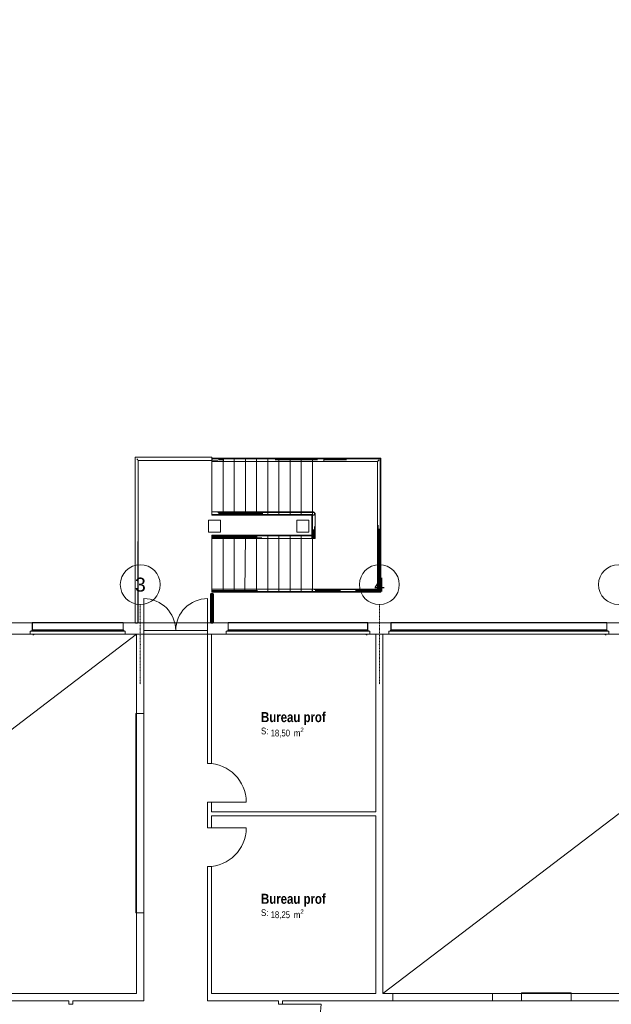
# Model space of a CAD drawing. Header units: millimetres. Extents: x -4899 to 185390, y -49258 to 65493.
# Tile 15 of 40: x 9165 to 24010, y -9571 to 15140. Entities that reach past the tile are written whole.
import ezdxf

# ---------------------------------------------------------------- set-up
doc = ezdxf.new("R2010")
doc.units = ezdxf.units.MM
doc.header["$MEASUREMENT"] = 0
doc.linetypes.add('Points tirets', pattern=[6.702778, 3.527778, -1.763889, 0, -1.411111])
doc.linetypes.add('Wipeout_Contour', pattern=[1000, 0, -1000])
for name, color, linetype in [('1._R+1_1_0', 7, 'Continuous'), ('1._R+1_1_02-01 File _ Axe.Construction', 7, 'Continuous'), ('1._R+1_1_08-01 2D Dessin général.2D', 7, 'Continuous'), ('1._R+1_1_A-AREA-____-OTLN.Modèle IFC', 7, 'Continuous'), ('1._R+1_1_A-DOOR-____-OTLN.Modèle IFC', 7, 'Continuous'), ('1._R+1_1_A-FLOR-HRAL-OTLN.Modèle IFC', 7, 'Continuous'), ('1._R+1_1_A-GLAZ-____-OTLN.Modèle IFC', 7, 'Continuous'), ('1._R+1_1_A-WALL-____-OTLN.Modèle IFC', 7, 'Continuous'), ('1._R+1_1_Fenêtres ARCHICAD', 7, 'Continuous'), ('1._R+1_1_Portes ARCHICAD', 7, 'Continuous'), ('1._R+1_1_S-COLS-____-OTLN.Modèle IFC', 7, 'Continuous'), ('1._R+1_1_S-STRS-____-OTLN.Modèle IFC', 7, 'Continuous')]:
    doc.layers.add(name, color=color, linetype=linetype)
doc.styles.add('STYLE_GENERE_1', font='txt')
doc.styles.add('STYLE_GENERE_3', font='txt')
doc.styles.add('STYLE_GENERE_4', font='txt')

msp = doc.modelspace()

# ---------------------------------------------------------------- wipeouts: each hides what was drawn before it
at = {"color": 254, "linetype": 'Wipeout_Contour', "lineweight": 0, "ltscale": 496538.322106}
msp.add_wipeout([(101003, 15140), (-4899, 15140), (-4899, -49258), (100952, -49258), (100953, -39236), (101003, -39236)], dxfattribs=at).dxf.layer = '1._R+1_1_0'

# ---------------------------------------------------------------- next in the draw order: linework, layer by layer
at = {"layer": '1._R+1_1_02-01 File _ Axe.Construction', "color": 7, "linetype": 'Continuous', "lineweight": 9}
for centre in [(12190, 962), (18190, 962), (24190, 962)]:
    msp.add_circle(centre, 500, dxfattribs=at)
at = {"layer": '1._R+1_1_A-FLOR-HRAL-OTLN.Modèle IFC', "color": 7, "linetype": 'Continuous', "lineweight": 18}
for p, q in [((12059, 4161), (13024, 4161)), ((12059, 4161), (12064, 4156)), ((12059, 2892), (12059, 4161)), ((12064, 4156), (12066, 4154)), ((12066, 4154), (12073, 4147)), ((12104, 4116), (12118, 4102)), ((12118, 4102), (12132, 4088)), ((12132, 4088), (12136, 4084)), ((12136, 4084), (12139, 4081)), ((13005, 4081), (12139, 4081)), ((12139, 4081), (12139, 2864)), ((13026, 4081), (13005, 4081)), ((13024, 4161), (13045, 4161)), ((13990, 4081), (13026, 4081)), ((13045, 4161), (13990, 4161)), ((13986, 4120), (13990, 4120)), ((13986, 4120), (13986, 4070)), ((13986, 4120), (13990, 4120)), ((13986, 4120), (13986, 4070)), ((13990, 4070), (13986, 4070)), ((13990, 4070), (13986, 4070)), ((13990, 4161), (13990, 4156)), ((13990, 4156), (13990, 4154)), ((13990, 4154), (13990, 4147)), ((13990, 4147), (13990, 4132)), ((13990, 4145), (13994, 4145)), ((13990, 4131), (13990, 4135)), ((13990, 4135), (14113, 4135)), ((13990, 4131), (13990, 4135)), ((13990, 4135), (14113, 4135)), ((13990, 4132), (13990, 4116)), ((13990, 4126), (13990, 4131)), ((13990, 4126), (13990, 4131)), ((13990, 4119), (13990, 4126)), ((13990, 4119), (13990, 4126)), ((13990, 4111), (13990, 4119)), ((13990, 4111), (13990, 4119)), ((13990, 4116), (13990, 4102)), ((13990, 4103), (13990, 4111)), ((13990, 4103), (13990, 4111)), ((13990, 4095), (13990, 4103)), ((13990, 4095), (13990, 4103)), ((13990, 4102), (13990, 4088)), ((13990, 4083), (13990, 4095)), ((13990, 4083), (13990, 4095)), ((13994, 4095), (13990, 4095)), ((13990, 4088), (13990, 4084)), ((13990, 4084), (13990, 4081)), ((13990, 4070), (13990, 4083)), ((13990, 4070), (13990, 4083)), ((13990, 4067), (13990, 4070)), ((14133, 4067), (13990, 4070)), ((13990, 4067), (13990, 4070)), ((14133, 4067), (13990, 4070)), ((13990, 4063), (13990, 4067)), ((13990, 4063), (13990, 4067)), ((13990, 4059), (13990, 4063)), ((13990, 4059), (13990, 4063)), ((13990, 4055), (13990, 4059)), ((13990, 4055), (13990, 4059)), ((13990, 4055), (14120, 4056)), ((13990, 4055), (14120, 4056)), ((14117, 4055), (13990, 4055)), ((14117, 4055), (13990, 4055)), ((13994, 4145), (13994, 4095)), ((14113, 4135), (14145, 4135)), ((14113, 4135), (14145, 4135)), ((14145, 4055), (14117, 4055)), ((14145, 4055), (14117, 4055)), ((14277, 4120), (14133, 4123)), ((14277, 4120), (14133, 4123)), ((14145, 4135), (14270, 4135)), ((14145, 4135), (14270, 4135)), ((14270, 4055), (14145, 4055)), ((14270, 4055), (14145, 4055)), ((14152, 4095), (14279, 4095)), ((14152, 4095), (14279, 4095)), ((15215, 4135), (14270, 4135)), ((15216, 4135), (14270, 4135)), ((15213, 4055), (14270, 4055)), ((15214, 4055), (14270, 4055)), ((14277, 4080), (14276, 4072)), ((14277, 4080), (14276, 4072)), ((14276, 4072), (14276, 4064)), ((14276, 4072), (14276, 4064)), ((15401, 4124), (14277, 4120)), ((15401, 4124), (14277, 4120)), ((14277, 4120), (14278, 4108)), ((14277, 4120), (14278, 4108)), ((14278, 4087), (14277, 4080)), ((14278, 4087), (14277, 4080)), ((14278, 4108), (14278, 4103)), ((14278, 4108), (14278, 4103)), ((14278, 4103), (14278, 4101)), ((14278, 4103), (14278, 4101)), ((14278, 4101), (14279, 4095)), ((14278, 4101), (14279, 4095)), ((14279, 4095), (14278, 4087)), ((14279, 4095), (14278, 4087)), ((15565, 4055), (15213, 4055)), ((15564, 4055), (15214, 4055)), ((15563, 4135), (15215, 4135)), ((15562, 4135), (15216, 4135)), ((15401, 4124), (16523, 4120)), ((15401, 4124), (16523, 4120)), ((15562, 4135), (16510, 4135)), ((15563, 4135), (16510, 4135)), ((16510, 4055), (15564, 4055)), ((16510, 4055), (15565, 4055)), ((15573, 4095), (15575, 4095)), ((15574, 4095), (15576, 4095)), ((15575, 4095), (16526, 4095)), ((15576, 4095), (16526, 4095)), ((15894, 4098), (15894, 4098)), ((15894, 4098), (15894, 4098)), ((15906, 4098), (15906, 4098)), ((15906, 4098), (15906, 4098)), ((16510, 4135), (16626, 4135)), ((16510, 4135), (16626, 4135)), ((16650, 4055), (16510, 4055)), ((16650, 4055), (16510, 4055)), ((16523, 4120), (16659, 4124)), ((16523, 4120), (16659, 4124)), ((16526, 4095), (16641, 4095)), ((16526, 4095), (16641, 4095)), ((16626, 4135), (16676, 4135)), ((16626, 4135), (16676, 4135)), ((16677, 4055), (16650, 4055)), ((16677, 4055), (16650, 4055)), ((16659, 4124), (16797, 4120)), ((16659, 4124), (16797, 4120)), ((16676, 4135), (16790, 4135)), ((16676, 4135), (16790, 4135)), ((16790, 4055), (16677, 4055)), ((16790, 4055), (16677, 4055)), ((16790, 4135), (17661, 4135)), ((16790, 4135), (17661, 4135)), ((17345, 4055), (16790, 4055)), ((17345, 4055), (16790, 4055)), ((16797, 4080), (16796, 4072)), ((16797, 4080), (16796, 4072)), ((16796, 4072), (16796, 4064)), ((16796, 4072), (16796, 4064)), ((16797, 4120), (17505, 4124)), ((16797, 4120), (17505, 4124)), ((16797, 4120), (16798, 4108)), ((16797, 4120), (16798, 4108)), ((16798, 4087), (16797, 4080)), ((16798, 4087), (16797, 4080)), ((16798, 4108), (16798, 4101)), ((16798, 4108), (16798, 4101)), ((16798, 4101), (16798, 4101)), ((16798, 4101), (16799, 4095)), ((16798, 4101), (16798, 4101)), ((16798, 4101), (16799, 4095)), ((16799, 4095), (16798, 4087)), ((16799, 4095), (16798, 4087)), ((16799, 4095), (17363, 4095)), ((16799, 4095), (17364, 4095)), ((17597, 4055), (17345, 4055)), ((17597, 4055), (17345, 4055)), ((17505, 4124), (18210, 4120)), ((17505, 4124), (18210, 4120)), ((18145, 4055), (17597, 4055)), ((18145, 4055), (17597, 4055)), ((17661, 4135), (17667, 4135)), ((17661, 4135), (17667, 4135)), ((17667, 4135), (18225, 4135)), ((17667, 4135), (18225, 4135)), ((18147, 4057), (18145, 4055)), ((18147, 4057), (18145, 4055)), ((18145, 2560), (18145, 4055)), ((18145, 2368), (18145, 4055)), ((18148, 4058), (18147, 4057)), ((18148, 4058), (18147, 4057)), ((18150, 4060), (18148, 4058)), ((18150, 4060), (18148, 4058)), ((18154, 4064), (18150, 4060)), ((18154, 4064), (18150, 4060)), ((18162, 4072), (18154, 4064)), ((18162, 4072), (18154, 4064)), ((18170, 4080), (18162, 4072)), ((18170, 4080), (18162, 4072)), ((18177, 4087), (18170, 4080)), ((18177, 4087), (18170, 4080)), ((18185, 4095), (18177, 4087)), ((18178, 4088), (18177, 4087)), ((18185, 4095), (18178, 4088)), ((18214, 4124), (18210, 4120)), ((18214, 4124), (18210, 4120)), ((18210, 4120), (18214, 2452)), ((18214, 2453), (18210, 4120)), ((18218, 4128), (18214, 4124)), ((18218, 4128), (18214, 4124)), ((18222, 4131), (18218, 4128)), ((18222, 4131), (18218, 4128)), ((18225, 4135), (18222, 4131)), ((18225, 4135), (18222, 4132)), ((18222, 4132), (18222, 4131)), ((18225, 4135), (18225, 2480)), ((18225, 4135), (18225, 2633)), ((18225, 4135), (18225, 2427)), ((12059, 1296), (12059, 2892)), ((12139, 2864), (12139, 2634)), ((13986, 2770), (13990, 2770)), ((13986, 2770), (13986, 2720)), ((13986, 2770), (13990, 2770)), ((13986, 2770), (13986, 2720)), ((13990, 2720), (13986, 2720)), ((13990, 2720), (13986, 2720)), ((13990, 2780), (13990, 2785)), ((13990, 2785), (14113, 2785)), ((13990, 2780), (13990, 2785)), ((13990, 2785), (14113, 2785)), ((13990, 2776), (13990, 2780)), ((13990, 2776), (13990, 2780)), ((13990, 2768), (13990, 2776)), ((13990, 2768), (13990, 2776)), ((13990, 2760), (13990, 2768)), ((13990, 2760), (13990, 2768)), ((13990, 2753), (13990, 2760)), ((13990, 2753), (13990, 2760)), ((13990, 2745), (13990, 2753)), ((13990, 2745), (13990, 2753)), ((13990, 2732), (13990, 2745)), ((13990, 2732), (13990, 2745)), ((13990, 2720), (13990, 2732)), ((13990, 2720), (13990, 2732)), ((13990, 2716), (13990, 2720)), ((14133, 2717), (13990, 2720)), ((13990, 2716), (13990, 2720)), ((14133, 2717), (13990, 2720)), ((14113, 2785), (14145, 2785)), ((14113, 2785), (14145, 2785)), ((14277, 2770), (14133, 2773)), ((14277, 2770), (14133, 2773)), ((14145, 2785), (14270, 2785)), ((14145, 2785), (14270, 2785)), ((14152, 2745), (14279, 2745)), ((14152, 2745), (14279, 2745)), ((14270, 2785), (15239, 2785)), ((14270, 2785), (15240, 2785)), ((14277, 2729), (14276, 2721)), ((14277, 2729), (14276, 2721)), ((14276, 2721), (14276, 2714)), ((14276, 2721), (14276, 2714)), ((15416, 2773), (14277, 2770)), ((15416, 2773), (14277, 2770)), ((14277, 2770), (14278, 2757)), ((14277, 2770), (14278, 2757)), ((14278, 2737), (14277, 2729)), ((14278, 2737), (14277, 2729)), ((14278, 2757), (14278, 2753)), ((14278, 2757), (14278, 2753)), ((14278, 2753), (14278, 2751)), ((14278, 2753), (14278, 2751)), ((14278, 2751), (14279, 2745)), ((14278, 2751), (14279, 2745)), ((14279, 2745), (14278, 2737)), ((14279, 2745), (14278, 2737)), ((14279, 2745), (15263, 2745)), ((14279, 2745), (15264, 2745)), ((15239, 2785), (15572, 2785)), ((15240, 2785), (15571, 2785)), ((15416, 2773), (16558, 2770)), ((15416, 2773), (16558, 2770)), ((15571, 2785), (16535, 2785)), ((15572, 2785), (16535, 2785)), ((16535, 2785), (16541, 2781)), ((16535, 2785), (16541, 2781)), ((16541, 2781), (16547, 2777)), ((16541, 2781), (16547, 2777)), ((16547, 2777), (16552, 2773)), ((16547, 2777), (16552, 2773)), ((16552, 2773), (16558, 2770)), ((16552, 2773), (16558, 2770)), ((16556, 2721), (16554, 2714)), ((16556, 2721), (16554, 2714)), ((16557, 2723), (16556, 2721)), ((16557, 2723), (16556, 2721)), ((16560, 2721), (16556, 2720)), ((16560, 2721), (16556, 2720)), ((16559, 2729), (16557, 2723)), ((16559, 2729), (16557, 2723)), ((16557, 2723), (16558, 2723)), ((16557, 2723), (16558, 2723)), ((16558, 2770), (16559, 2769)), ((16558, 2770), (16559, 2769)), ((16558, 2723), (16566, 2726)), ((16558, 2723), (16566, 2726)), ((16559, 2769), (16561, 2761)), ((16560, 2768), (16559, 2769)), ((16560, 2768), (16559, 2769)), ((16559, 2769), (16561, 2761)), ((16560, 2768), (16559, 2769)), ((16560, 2768), (16559, 2769)), ((16562, 2737), (16559, 2729)), ((16562, 2737), (16559, 2729)), ((16564, 2762), (16560, 2768)), ((16563, 2766), (16560, 2768)), ((16564, 2762), (16560, 2768)), ((16563, 2766), (16560, 2768)), ((16566, 2726), (16560, 2721)), ((16566, 2726), (16560, 2721)), ((16561, 2761), (16563, 2753)), ((16561, 2761), (16563, 2753)), ((16565, 2745), (16562, 2737)), ((16565, 2745), (16562, 2737)), ((16563, 2766), (16566, 2763)), ((16563, 2766), (16566, 2763)), ((16563, 2753), (16565, 2745)), ((16563, 2753), (16565, 2745)), ((16567, 2757), (16564, 2762)), ((16567, 2757), (16564, 2762)), ((16566, 2763), (16569, 2761)), ((16566, 2763), (16569, 2761)), ((16566, 2726), (16570, 2735)), ((16566, 2726), (16570, 2735)), ((16569, 2729), (16566, 2726)), ((16569, 2729), (16566, 2726)), ((16567, 2757), (16569, 2761)), ((16567, 2757), (16569, 2761)), ((16571, 2751), (16567, 2757)), ((16570, 2754), (16567, 2757)), ((16571, 2751), (16567, 2757)), ((16570, 2754), (16567, 2757)), ((16569, 2761), (16570, 2754)), ((16569, 2761), (16570, 2754)), ((16572, 2734), (16569, 2729)), ((16572, 2734), (16569, 2729)), ((16570, 2754), (16575, 2745)), ((16570, 2754), (16575, 2745)), ((16570, 2735), (16572, 2739)), ((16570, 2735), (16572, 2739)), ((16575, 2745), (16571, 2751)), ((16575, 2745), (16571, 2751)), ((16572, 2739), (16575, 2745)), ((16572, 2739), (16575, 2745)), ((16574, 2739), (16572, 2734)), ((16574, 2739), (16572, 2734)), ((16575, 2745), (16574, 2739)), ((16575, 2745), (16574, 2739)), ((16575, 2745), (16575, 2493)), ((16575, 2745), (16575, 2493)), ((12139, 2634), (12139, 0)), ((13990, 2712), (13990, 2716)), ((13990, 2712), (13990, 2716)), ((13990, 2709), (13990, 2712)), ((13990, 2709), (13990, 2712)), ((13990, 2705), (13990, 2709)), ((13990, 2705), (13990, 2709)), ((14117, 2705), (13990, 2705)), ((13990, 2705), (14120, 2705)), ((14117, 2705), (13990, 2705)), ((13990, 2705), (14120, 2705)), ((14145, 2705), (14117, 2705)), ((14145, 2705), (14117, 2705)), ((14270, 2705), (14145, 2705)), ((14270, 2705), (14145, 2705)), ((15233, 2705), (14270, 2705)), ((15234, 2705), (14270, 2705)), ((15578, 2705), (15233, 2705)), ((15577, 2705), (15234, 2705)), ((16535, 2705), (15577, 2705)), ((16535, 2705), (15578, 2705)), ((16495, 2493), (16495, 2705)), ((16495, 2705), (16495, 2458)), ((16495, 2493), (16495, 2705)), ((16495, 2705), (16495, 2458)), ((16495, 2382), (16495, 2493)), ((16495, 2382), (16495, 2493)), ((16510, 2705), (16507, 2421)), ((16510, 2705), (16507, 2421)), ((16541, 2708), (16535, 2705)), ((16541, 2708), (16535, 2705)), ((16544, 2709), (16541, 2708)), ((16544, 2709), (16541, 2708)), ((16554, 2714), (16544, 2709)), ((16554, 2714), (16544, 2709)), ((16575, 2493), (16575, 2364)), ((16575, 2493), (16575, 2364)), ((18145, 2368), (18145, 2560)), ((18225, 2480), (18225, 2406)), ((16495, 2121), (16495, 2382)), ((16495, 2121), (16495, 2382)), ((16535, 2343), (16535, 2121)), ((16535, 2343), (16535, 2121)), ((16563, 2424), (16560, 2121)), ((16563, 2424), (16560, 2121)), ((16575, 2364), (16575, 2121)), ((16575, 2364), (16575, 2121)), ((18145, 852), (18145, 2368)), ((18145, 2347), (18145, 2368)), ((18145, 852), (18145, 2347)), ((18145, 852), (18146, 2336)), ((18160, 836), (18157, 2454)), ((18185, 2366), (18185, 812)), ((18210, 787), (18214, 2453)), ((18225, 2427), (18225, 2406)), ((18225, 2406), (18225, 772)), ((18225, 2406), (18225, 772)), ((12129, 2045), (12126, 0)), ((12133, 0), (12135, 2195)), ((13986, 2186), (13990, 2186)), ((13986, 2136), (13986, 2186)), ((13986, 2186), (13990, 2186)), ((13986, 2136), (13986, 2186)), ((13990, 2136), (13986, 2136)), ((13990, 2136), (13986, 2136)), ((13990, 2199), (13990, 2202)), ((13990, 2202), (15125, 2202)), ((13990, 2199), (13990, 2202)), ((13990, 2202), (15126, 2202)), ((13990, 2198), (13990, 2199)), ((13990, 2198), (13990, 2199)), ((13990, 2193), (13990, 2198)), ((13990, 2193), (13990, 2198)), ((13990, 2185), (13990, 2193)), ((13990, 2185), (13990, 2193)), ((13990, 2178), (13990, 2185)), ((13990, 2178), (13990, 2185)), ((13990, 2170), (13990, 2178)), ((13990, 2170), (13990, 2178)), ((13990, 2162), (13990, 2170)), ((13990, 2162), (13990, 2170)), ((13990, 2154), (13990, 2162)), ((15125, 2162), (13990, 2162)), ((13990, 2154), (13990, 2162)), ((15126, 2162), (13990, 2162)), ((13990, 2149), (13990, 2154)), ((13990, 2149), (13990, 2154)), ((13990, 2137), (13990, 2149)), ((13990, 2137), (13990, 2149)), ((13990, 2133), (13990, 2137)), ((13990, 2137), (15240, 2134)), ((13990, 2133), (13990, 2137)), ((13990, 2137), (15240, 2134)), ((13990, 2129), (13990, 2133)), ((13990, 2129), (13990, 2133)), ((13990, 2126), (13990, 2129)), ((13990, 2126), (13990, 2129)), ((13990, 2122), (13990, 2126)), ((13990, 2122), (13990, 2126)), ((15125, 2122), (13990, 2122)), ((15126, 2122), (13990, 2122)), ((15125, 2202), (15359, 2202)), ((15359, 2122), (15125, 2122)), ((15126, 2202), (15358, 2202)), ((15358, 2122), (15126, 2122)), ((16494, 2187), (15243, 2190)), ((16494, 2187), (15243, 2190)), ((16494, 2202), (15346, 2201)), ((16494, 2202), (15346, 2201)), ((15358, 2202), (16494, 2202)), ((16494, 2122), (15358, 2122)), ((15359, 2202), (16494, 2202)), ((16494, 2122), (15359, 2122)), ((16494, 2202), (16494, 2198)), ((16494, 2202), (16494, 2198)), ((16494, 2198), (16494, 2194)), ((16494, 2198), (16494, 2194)), ((16494, 2194), (16494, 2191)), ((16494, 2194), (16494, 2191)), ((16494, 2191), (16494, 2187)), ((16494, 2191), (16494, 2187)), ((16494, 2187), (16494, 2174)), ((16494, 2187), (16494, 2174)), ((16494, 2174), (16494, 2162)), ((16494, 2174), (16494, 2162)), ((16495, 2171), (16494, 2171)), ((16495, 2171), (16494, 2171)), ((16494, 2162), (16494, 2154)), ((16494, 2162), (16494, 2154)), ((16494, 2154), (16494, 2146)), ((16494, 2154), (16494, 2146)), ((16494, 2151), (16495, 2151)), ((16494, 2151), (16495, 2151)), ((16494, 2146), (16494, 2138)), ((16494, 2146), (16494, 2138)), ((16494, 2138), (16494, 2131)), ((16494, 2138), (16494, 2131)), ((16494, 2131), (16494, 2126)), ((16494, 2131), (16494, 2126)), ((16494, 2126), (16494, 2122)), ((16494, 2126), (16494, 2122)), ((16498, 2121), (16495, 2121)), ((16498, 2121), (16495, 2121)), ((16499, 2121), (16498, 2121)), ((16499, 2121), (16498, 2121)), ((16504, 2121), (16499, 2121)), ((16504, 2121), (16499, 2121)), ((16511, 2121), (16504, 2121)), ((16511, 2121), (16504, 2121)), ((16519, 2121), (16511, 2121)), ((16519, 2121), (16511, 2121)), ((16527, 2121), (16519, 2121)), ((16527, 2121), (16519, 2121)), ((16535, 2121), (16527, 2121)), ((16535, 2121), (16527, 2121)), ((16543, 2121), (16535, 2121)), ((16543, 2121), (16535, 2121)), ((16547, 2121), (16543, 2121)), ((16547, 2121), (16543, 2121)), ((16560, 2121), (16547, 2121)), ((16560, 2121), (16547, 2121)), ((16564, 2121), (16560, 2121)), ((16564, 2121), (16560, 2121)), ((16567, 2121), (16564, 2121)), ((16567, 2121), (16564, 2121)), ((16571, 2121), (16567, 2121)), ((16571, 2121), (16567, 2121)), ((16575, 2121), (16571, 2121)), ((16575, 2121), (16571, 2121)), ((12059, 0), (12059, 1296)), ((13975, 810), (13986, 810)), ((13975, 810), (13975, 805)), ((13975, 805), (13986, 805)), ((13985, 810), (13986, 810)), ((13985, 810), (13985, 805)), ((13985, 805), (13986, 805)), ((13986, 837), (13990, 837)), ((13986, 787), (13986, 837)), ((13986, 837), (13990, 837)), ((13986, 787), (13986, 837)), ((13990, 787), (13986, 787)), ((13990, 787), (13986, 787)), ((13990, 849), (13990, 852)), ((13990, 852), (15136, 852)), ((13990, 849), (13990, 852)), ((13990, 852), (15138, 852)), ((13990, 847), (13990, 849)), ((13990, 847), (13990, 849)), ((13990, 843), (13990, 847)), ((13990, 843), (13990, 847)), ((13990, 835), (13990, 843)), ((13990, 835), (13990, 843)), ((13990, 827), (13990, 835)), ((13990, 827), (13990, 835)), ((13990, 819), (13990, 827)), ((13990, 819), (13990, 827)), ((13990, 812), (13990, 819)), ((13990, 812), (13990, 819)), ((13990, 804), (13990, 812)), ((15128, 812), (13990, 812)), ((13990, 804), (13990, 812)), ((15129, 812), (13990, 812)), ((13990, 799), (13990, 804)), ((13990, 799), (13990, 804)), ((13990, 787), (13990, 799)), ((13990, 787), (13990, 799)), ((13990, 783), (13990, 787)), ((15246, 783), (13990, 787)), ((13990, 783), (13990, 787)), ((15246, 783), (13990, 787)), ((13990, 779), (13990, 783)), ((13990, 779), (13990, 783)), ((13990, 775), (13990, 779)), ((13990, 775), (13990, 779)), ((13990, 772), (13990, 775)), ((13990, 772), (13990, 775)), ((15134, 772), (13990, 772)), ((15135, 772), (13990, 772)), ((15364, 772), (15134, 772)), ((15362, 772), (15135, 772)), ((15136, 852), (15361, 852)), ((15138, 852), (15360, 852)), ((16503, 787), (15246, 783)), ((16503, 787), (15246, 783)), ((15360, 852), (16510, 852)), ((15361, 852), (16510, 852)), ((16510, 772), (15362, 772)), ((16510, 772), (15364, 772)), ((16501, 812), (16502, 819)), ((16501, 812), (16502, 819)), ((16502, 807), (16501, 812)), ((16502, 804), (16501, 812)), ((16502, 819), (16503, 827)), ((16502, 819), (16503, 827)), ((16502, 819), (16502, 819)), ((16502, 819), (16502, 819)), ((16502, 804), (16502, 807)), ((16502, 799), (16502, 804)), ((16502, 802), (16502, 804)), ((16502, 799), (16502, 802)), ((16503, 787), (16502, 799)), ((16503, 795), (16502, 799)), ((16503, 827), (16504, 835)), ((16503, 827), (16504, 835)), ((16503, 787), (16503, 795)), ((16503, 787), (16557, 783)), ((16503, 787), (16567, 783)), ((16504, 835), (16505, 843)), ((16504, 835), (16505, 843)), ((16510, 852), (16547, 852)), ((16510, 852), (16545, 852)), ((16547, 772), (16510, 772)), ((16589, 772), (16510, 772)), ((16545, 852), (16592, 852)), ((16547, 852), (16571, 852)), ((16574, 772), (16547, 772)), ((16557, 840), (16610, 836)), ((16567, 783), (16630, 787)), ((16610, 852), (16571, 852)), ((16610, 772), (16574, 772)), ((16586, 812), (16583, 812)), ((16630, 812), (16586, 812)), ((16592, 772), (16589, 772)), ((16592, 852), (16630, 852)), ((16630, 772), (16592, 772)), ((16610, 852), (17194, 852)), ((16610, 852), (17212, 851)), ((17385, 840), (16610, 836)), ((17626, 772), (16610, 772)), ((17218, 852), (16630, 852)), ((17218, 812), (16630, 812)), ((16630, 787), (17420, 783)), ((16630, 772), (17225, 772)), ((17194, 852), (17554, 852)), ((17218, 852), (17388, 852)), ((17637, 772), (17225, 772)), ((18160, 836), (17385, 840)), ((17388, 852), (18145, 852)), ((17420, 783), (18210, 787)), ((17554, 852), (18145, 852)), ((18185, 812), (17594, 812)), ((18225, 772), (17614, 772)), ((17634, 772), (17626, 772)), ((18225, 772), (17634, 772)), ((18225, 772), (17637, 772)), ((18145, 852), (18149, 848)), ((18147, 850), (18145, 852)), ((18148, 849), (18147, 850)), ((18150, 847), (18148, 849)), ((18149, 848), (18153, 844)), ((18154, 843), (18150, 847)), ((18153, 844), (18157, 840)), ((18162, 835), (18154, 843)), ((18157, 840), (18160, 836)), ((18165, 832), (18162, 835)), ((18170, 827), (18165, 832)), ((18175, 822), (18170, 827)), ((18178, 819), (18175, 822)), ((18185, 812), (18178, 819)), ((18185, 812), (18193, 804)), ((18193, 804), (18201, 796)), ((18201, 796), (18209, 788)), ((18209, 788), (18217, 780)), ((18214, 783), (18210, 787)), ((18216, 781), (18214, 783)), ((18218, 779), (18216, 781)), ((18217, 780), (18219, 778)), ((18220, 776), (18218, 779)), ((18219, 778), (18221, 776)), ((18222, 775), (18220, 776)), ((18221, 776), (18222, 775)), ((18222, 775), (18223, 774)), ((18225, 772), (18222, 775)), ((18223, 774), (18225, 772)), ((13951, 732), (13954, 732)), ((13951, 0), (13951, 732)), ((13954, 732), (13964, 732)), ((13954, 0), (13954, 732)), ((13964, 732), (13978, 732)), ((13964, 0), (13964, 732)), ((14015, 736), (13965, 736)), ((13965, 736), (13965, 732)), ((13978, 732), (13995, 732)), ((13978, 0), (13978, 732)), ((13995, 732), (14011, 732)), ((13995, 0), (13995, 732)), ((14011, 732), (14023, 732)), ((14011, 0), (14011, 732)), ((14015, 732), (14015, 736)), ((14023, 732), (14030, 732)), ((14023, 0), (14023, 732)), ((14030, 732), (14031, 732)), ((14030, 0), (14030, 732)), ((14031, 0), (14031, 732)), ((12063, 0), (12059, 0)), ((12067, 0), (12063, 0)), ((12081, 0), (12067, 0)), ((12075, -4), (12075, 0)), ((12095, 0), (12081, 0)), ((12111, 0), (12095, 0)), ((12126, 0), (12111, 0)), ((12125, 0), (12125, -4)), ((12133, 0), (12126, 0)), ((12139, 0), (12133, 0)), ((13951, 0), (13954, 0)), ((13954, 0), (13964, 0)), ((13964, 0), (13978, 0)), ((13965, 0), (13965, -4)), ((13978, 0), (13995, 0)), ((13995, 0), (14011, 0)), ((14011, 0), (14023, 0)), ((14015, -4), (14015, 0)), ((14023, 0), (14030, 0)), ((14030, 0), (14031, 0)), ((12075, -4), (12125, -4)), ((13965, -4), (14015, -4))]:
    msp.add_line(p, q, dxfattribs=at)
at = {"layer": '1._R+1_1_A-GLAZ-____-OTLN.Modèle IFC', "color": 7, "linetype": 'Continuous', "lineweight": 18}
for p, q in [((9480, 14), (9480, 15)), ((9485, 15), (9480, 15)), ((9480, 11), (9480, 14)), ((9485, 14), (9480, 14)), ((9480, -170), (9480, 11)), ((9485, 15), (9485, 14)), ((11760, 15), (9485, 15)), ((9485, 14), (9485, 11)), ((9485, 11), (9485, -170)), ((11760, 14), (11760, 15)), ((11765, 15), (11760, 15)), ((11760, 11), (11760, 14)), ((11765, 14), (11760, 14)), ((11760, -170), (11760, 11)), ((11765, 15), (11765, 14)), ((11765, 14), (11765, 11)), ((11765, 11), (11765, -170)), ((14395, 14), (14395, 15)), ((14400, 15), (14395, 15)), ((14395, 11), (14395, 14)), ((14400, 14), (14395, 14)), ((14395, -170), (14395, 11)), ((14400, 15), (14400, 14)), ((17895, 15), (14400, 15)), ((14400, 14), (14400, 11)), ((14400, 11), (14400, -170)), ((17895, 14), (17895, 15)), ((17900, 15), (17895, 15)), ((17895, 11), (17895, 14)), ((17900, 14), (17895, 14)), ((17895, -170), (17895, 11)), ((17900, 15), (17900, 14)), ((17900, 14), (17900, 11)), ((17900, 11), (17900, -170)), ((18480, 14), (18480, 15)), ((18485, 15), (18480, 15)), ((18480, 11), (18480, 14)), ((18485, 14), (18480, 14)), ((18480, -170), (18480, 11)), ((18485, 15), (18485, 14)), ((23895, 15), (18485, 15)), ((18485, 14), (18485, 11)), ((18485, 11), (18485, -170)), ((23895, 14), (23895, 15)), ((23900, 15), (23895, 15)), ((23895, 11), (23895, 14)), ((23900, 14), (23895, 14)), ((23895, -170), (23895, 11)), ((23900, 15), (23900, 14)), ((23900, 14), (23900, 11)), ((23900, 11), (23900, -170)), ((9430, -210), (11815, -210)), ((9430, -280), (9430, -210)), ((9470, -180), (11775, -180)), ((9470, -210), (9470, -180)), ((9480, -180), (9480, -170)), ((11765, -170), (9480, -170)), ((11765, -170), (11765, -180)), ((11775, -180), (11775, -210)), ((11815, -210), (11815, -280)), ((14345, -280), (14345, -210)), ((14345, -210), (17950, -210)), ((14385, -210), (14385, -180)), ((14385, -180), (17910, -180)), ((14395, -180), (14395, -170)), ((17900, -170), (14395, -170)), ((17900, -170), (17900, -180)), ((17910, -180), (17910, -210)), ((17950, -210), (17950, -280)), ((18430, -280), (18430, -210)), ((18430, -210), (23950, -210)), ((18470, -210), (18470, -180)), ((18470, -180), (23910, -180)), ((18480, -180), (18480, -170)), ((23900, -170), (18480, -170)), ((23900, -170), (23900, -180)), ((23910, -180), (23910, -210)), ((23950, -210), (23950, -280)), ((11815, -280), (9430, -280)), ((9495, -295), (9497, -295)), ((9495, -300), (9495, -295)), ((9497, -300), (9495, -300)), ((9497, -295), (9501, -295)), ((9497, -295), (9497, -300)), ((9501, -300), (9497, -300)), ((9510, -295), (9501, -295)), ((9501, -300), (9518, -300)), ((9510, -280), (9510, -295)), ((9518, -300), (9520, -298)), ((9520, -298), (9520, -280)), ((17950, -280), (14345, -280)), ((17860, -280), (17860, -298)), ((17860, -298), (17862, -300)), ((17862, -300), (17879, -300)), ((17870, -295), (17870, -280)), ((17879, -295), (17870, -295)), ((17879, -295), (17883, -295)), ((17883, -300), (17879, -300)), ((17883, -295), (17885, -295)), ((17883, -300), (17883, -295)), ((17885, -300), (17883, -300)), ((17885, -295), (17885, -300)), ((23950, -280), (18430, -280)), ((23860, -280), (23860, -298)), ((23860, -298), (23863, -300)), ((23863, -300), (23879, -300)), ((23870, -295), (23870, -280)), ((23879, -295), (23870, -295)), ((23879, -295), (23883, -295)), ((23883, -300), (23879, -300)), ((23883, -295), (23885, -295)), ((23883, -300), (23883, -295)), ((23885, -300), (23883, -300)), ((23885, -295), (23885, -300))]:
    msp.add_line(p, q, dxfattribs=at)
at = {"layer": '1._R+1_1_A-WALL-____-OTLN.Modèle IFC', "color": 7, "linetype": 'Continuous', "lineweight": 18}
for p, q in [((0, 0), (30265, 0)), ((140, 0), (12090, 0)), ((12090, 0), (13990, 0)), ((13990, 0), (30265, 0))]:
    msp.add_line(p, q, dxfattribs=at)
at = {"layer": '1._R+1_1_S-COLS-____-OTLN.Modèle IFC', "color": 7, "linetype": 'Continuous', "lineweight": 13, "flags": 128}
for points in [[(13900, 2578), (13900, 2278), (14200, 2278), (14200, 2578)], [(16121, 2578), (16121, 2278), (16421, 2278), (16421, 2578)]]:
    msp.add_lwpolyline(points, close=True, dxfattribs=at)
at = {"layer": '1._R+1_1_S-STRS-____-OTLN.Modèle IFC', "color": 7, "linetype": 'Continuous', "lineweight": 18}
for p, q in [((13990, 2720), (13990, 4120)), ((13990, 4120), (14270, 4120)), ((13990, 2720), (13990, 4120)), ((13990, 4120), (14270, 4120)), ((14270, 4120), (14550, 4120)), ((14270, 2720), (14270, 4120)), ((14270, 4120), (14550, 4120)), ((14270, 2720), (14270, 4120)), ((14550, 4120), (14830, 4120)), ((14550, 2720), (14550, 4120)), ((14550, 4120), (14830, 4120)), ((14550, 2720), (14550, 4120)), ((14830, 4120), (15110, 4120)), ((14830, 2720), (14830, 4120)), ((14830, 4120), (15110, 4120)), ((14830, 2720), (14830, 4120)), ((15110, 4120), (15390, 4120)), ((15110, 2720), (15110, 4120)), ((15110, 4120), (15390, 4120)), ((15110, 2720), (15110, 4120)), ((15390, 4120), (15670, 4120)), ((15390, 2720), (15390, 4120)), ((15390, 4120), (15670, 4120)), ((15390, 2720), (15390, 4120)), ((15670, 4120), (15950, 4120)), ((15670, 2720), (15670, 4120)), ((15670, 4120), (15950, 4120)), ((15670, 2720), (15670, 4120)), ((15950, 4120), (16230, 4120)), ((15950, 2720), (15950, 4120)), ((15950, 4120), (16230, 4120)), ((15950, 2720), (15950, 4120)), ((16487, 4120), (16230, 4120)), ((16230, 2720), (16230, 4120)), ((16487, 4120), (16230, 4120)), ((16230, 2720), (16230, 4120)), ((16510, 4120), (16487, 4120)), ((16510, 4120), (16487, 4120)), ((18210, 4120), (16510, 4120)), ((16510, 2720), (16510, 4120)), ((18210, 4120), (16510, 4120)), ((16510, 2720), (16510, 4120)), ((18210, 787), (18210, 4120)), ((18210, 787), (18210, 4120)), ((14270, 2720), (13990, 2720)), ((14270, 2720), (13990, 2720)), ((14550, 2720), (14270, 2720)), ((14550, 2720), (14270, 2720)), ((14830, 2720), (14550, 2720)), ((14830, 2720), (14550, 2720)), ((15110, 2720), (14830, 2720)), ((15110, 2720), (14830, 2720)), ((15390, 2720), (15110, 2720)), ((15390, 2720), (15110, 2720)), ((15670, 2720), (15390, 2720)), ((15670, 2720), (15390, 2720)), ((15950, 2720), (15670, 2720)), ((15950, 2720), (15670, 2720)), ((16230, 2720), (15950, 2720)), ((16230, 2720), (15950, 2720)), ((16230, 2720), (16487, 2720)), ((16230, 2720), (16487, 2720)), ((16487, 2720), (16510, 2720)), ((16487, 2720), (16510, 2720)), ((16510, 2720), (16510, 2187)), ((16510, 2720), (16510, 2187)), ((14270, 2187), (13990, 2187)), ((13990, 2187), (13990, 787)), ((14270, 2187), (13990, 2187)), ((13990, 2187), (13990, 787)), ((14270, 2187), (14550, 2187)), ((14270, 2187), (14270, 787)), ((14270, 2187), (14550, 2187)), ((14270, 2187), (14270, 787)), ((14550, 2187), (14830, 2187)), ((14550, 2187), (14550, 787)), ((14550, 2187), (14830, 2187)), ((14550, 2187), (14550, 787)), ((14830, 2187), (14812, 787)), ((14830, 2187), (14812, 787)), ((14830, 2187), (15110, 2187)), ((14830, 2187), (15110, 2187)), ((15110, 2187), (15390, 2187)), ((15110, 2187), (15110, 787)), ((15110, 2187), (15390, 2187)), ((15110, 2187), (15110, 787)), ((15390, 2187), (15670, 2187)), ((15390, 2187), (15390, 787)), ((15390, 2187), (15670, 2187)), ((15390, 2187), (15390, 787)), ((15670, 2187), (15950, 2187)), ((15670, 2187), (15670, 787)), ((15670, 2187), (15950, 2187)), ((15670, 2187), (15670, 787)), ((15950, 2187), (16230, 2187)), ((15950, 2187), (15950, 787)), ((15950, 2187), (16230, 2187)), ((15950, 2187), (15950, 787)), ((16230, 2187), (16510, 2187)), ((16230, 2187), (16230, 787)), ((16230, 2187), (16510, 2187)), ((16230, 2187), (16230, 787)), ((16510, 2187), (16510, 787)), ((16510, 2187), (16510, 787)), ((13990, 787), (14270, 787)), ((13990, 787), (14270, 787)), ((14550, 787), (14270, 787)), ((14550, 787), (14270, 787)), ((14812, 787), (14550, 787)), ((14812, 787), (14550, 787)), ((15110, 787), (14812, 787)), ((15110, 787), (14812, 787)), ((15390, 787), (15110, 787)), ((15390, 787), (15110, 787)), ((15670, 787), (15390, 787)), ((15670, 787), (15390, 787)), ((15950, 787), (15670, 787)), ((15950, 787), (15670, 787)), ((16230, 787), (15950, 787)), ((16230, 787), (15950, 787)), ((16510, 787), (16230, 787)), ((16510, 787), (16230, 787)), ((16813, 787), (16510, 787)), ((16814, 787), (16510, 787)), ((18210, 787), (16813, 787)), ((18210, 787), (16814, 787))]:
    msp.add_line(p, q, dxfattribs=at)

# ---------------------------------------------------------------- next in the draw order: texts
at = {"layer": '1._R+1_1_02-01 File _ Axe.Construction', "color": 7, "linetype": 'Continuous', "lineweight": 9, "char_height": 350, "attachment_point": 1, "style": 'STYLE_GENERE_4'}
for s, insert in [('\\A1;{\\pql;\\pt0;\\fArial|b0|i0|c0|p38;3}', (12057, 1137)), ('\\A1;{\\pql;\\pt0;\\fArial|b0|i0|c0|p38;4}', (18057, 1137))]:
    msp.add_mtext(s, dxfattribs=dict(at, insert=insert))
at = {"layer": '1._R+1_1_A-AREA-____-OTLN.Modèle IFC', "color": 7, "linetype": 'Continuous', "lineweight": 9, "attachment_point": 1}
for s, insert, char_height, style in [('\\A1;{\\pql;\\pt0;\\fArial Narrow|b1|i0|c0|p34;Bureau prof}', (15221, -2238), 250, 'STYLE_GENERE_1'), ('\\A1;{\\pql;\\pt0;\\fArial Narrow|b0|i0|c0|p34;S: }', (15221, -2626), 170, 'STYLE_GENERE_3'), ('\\A1;{\\pql;\\pt0,100;\\fArial Narrow|b0|i0|c0|p34;18,50\\fArial Narrow|b0|i0|c0|p34;\\A1{\\H.66x;\\S^  ;}\\fArial Narrow|b0|i0|c0|p34; m\\fArial Narrow|b0|i0|c0|p34;\\A1{\\H.66x;\\S2^  ;}}', (15461, -2628), 170, 'STYLE_GENERE_3'), ('\\A1;{\\pql;\\pt0;\\fArial Narrow|b1|i0|c0|p34;Bureau prof}', (15221, -6798), 250, 'STYLE_GENERE_1'), ('\\A1;{\\pql;\\pt0;\\fArial Narrow|b0|i0|c0|p34;S: }', (15221, -7186), 170, 'STYLE_GENERE_3'), ('\\A1;{\\pql;\\pt0,100;\\fArial Narrow|b0|i0|c0|p34;18,25\\fArial Narrow|b0|i0|c0|p34;\\A1{\\H.66x;\\S^  ;}\\fArial Narrow|b0|i0|c0|p34; m\\fArial Narrow|b0|i0|c0|p34;\\A1{\\H.66x;\\S2^  ;}}', (15461, -7188), 170, 'STYLE_GENERE_3')]:
    msp.add_mtext(s, dxfattribs=dict(at, insert=insert, char_height=char_height, style=style))

# ---------------------------------------------------------------- next in the draw order: wipeouts: each hides what was drawn before it
at = {"color": 254, "linetype": 'Wipeout_Contour', "lineweight": 0, "ltscale": 49187.65465}
msp.add_wipeout([(12280, -2275), (12280, -280), (12100, -280), (12100, -2275)], dxfattribs=at).dxf.layer = '1._R+1_1_A-WALL-____-OTLN.Modèle IFC'
at = {"color": 254, "linetype": 'Wipeout_Contour', "lineweight": 0, "ltscale": 56604.586788}
msp.add_wipeout([(13880, -280), (13880, -3526), (13980, -3526), (13980, -280)], dxfattribs=at).dxf.layer = '1._R+1_1_A-WALL-____-OTLN.Modèle IFC'
at = {"color": 254, "linetype": 'Wipeout_Contour', "lineweight": 0, "ltscale": 58974.63702}
msp.add_wipeout([(13880, -4496), (13880, -5144), (13980, -5144), (13980, -4496)], dxfattribs=at).dxf.layer = '1._R+1_1_A-WALL-____-OTLN.Modèle IFC'
at = {"color": 254, "linetype": 'Wipeout_Contour', "lineweight": 0, "ltscale": 46146.828838}
msp.add_wipeout([(12100, -9300), (12100, -9480), (12280, -9480)], dxfattribs=at).dxf.layer = '1._R+1_1_A-WALL-____-OTLN.Modèle IFC'
at = {"color": 254, "linetype": 'Wipeout_Contour', "lineweight": 0, "ltscale": 50307.159775}
msp.add_wipeout([(13880, -9300), (13880, -9480), (13980, -9300)], dxfattribs=at).dxf.layer = '1._R+1_1_A-WALL-____-OTLN.Modèle IFC'
at = {"color": 254, "linetype": 'Wipeout_Contour', "lineweight": 0, "ltscale": 93453.039608}
msp.add_wipeout([(21755, -9300), (21030, -9300), (21030, -9480), (21755, -9480)], dxfattribs=at).dxf.layer = '1._R+1_1_A-WALL-____-OTLN.Modèle IFC'
at = {"color": 254, "linetype": 'Wipeout_Contour', "lineweight": 0, "ltscale": 103771.758424}
msp.add_wipeout([(25355, -9300), (23005, -9300), (23005, -9480), (25355, -9480)], dxfattribs=at).dxf.layer = '1._R+1_1_A-WALL-____-OTLN.Modèle IFC'
at = {"color": 254, "linetype": 'Wipeout_Contour', "lineweight": 0, "ltscale": 56560.274891}
msp.add_wipeout([(10500, -9571), (10500, -9480), (10400, -9480), (10400, -9571)], dxfattribs=at).dxf.layer = '1._R+1_1_A-WALL-____-OTLN.Modèle IFC'

# ---------------------------------------------------------------- next in the draw order: linework, layer by layer
at = {"layer": '1._R+1_1_02-01 File _ Axe.Construction', "color": 7, "linetype": 'Points tirets', "lineweight": 5}
for p, q in [((12190, -538), (12190, 462)), ((12190, -1538), (12190, -538))]:
    msp.add_line(p, q, dxfattribs=at)
msp.add_point((12190, -538), dxfattribs=at)
msp.add_point((12190, -538), dxfattribs=at)
at = {"layer": '1._R+1_1_08-01 2D Dessin général.2D', "color": 7, "linetype": 'Continuous', "lineweight": 9}
for p, q in [((12280, -190), (12280, 610)), ((12280, -190), (12280, 610)), ((13880, -190), (13880, 610))]:
    msp.add_line(p, q, dxfattribs=at)
for centre, start, end in [((12280, -190), 0, 90), ((13880, -190), 90, 180)]:
    msp.add_arc(centre, 800, start, end, dxfattribs=at)
at = {"layer": '1._R+1_1_A-DOOR-____-OTLN.Modèle IFC', "color": 7, "linetype": 'Continuous', "lineweight": 18}
for p, q in [((13880, -190), (12280, -190)), ((12280, -190), (12280, -280)), ((13880, -190), (13880, -280)), ((13880, -280), (12280, -280))]:
    msp.add_line(p, q, dxfattribs=at)
at = {"layer": '1._R+1_1_A-WALL-____-OTLN.Modèle IFC', "color": 7, "linetype": 'Continuous', "lineweight": 18}
for p, q in [((12090, -280), (280, -280)), ((12100, -280), (12090, -280)), ((12280, -280), (12100, -280)), ((13880, -280), (12280, -280)), ((13980, -280), (13880, -280)), ((13990, -280), (13980, -280))]:
    msp.add_line(p, q, dxfattribs=at)
at = {"layer": '1._R+1_1_A-WALL-____-OTLN.Modèle IFC', "color": 7, "linetype": 'Continuous', "lineweight": 20}
for p, q in [((12280, -2275), (12100, -2275)), ((13880, -3526), (13980, -3526)), ((13880, -4496), (13980, -4496)), ((13880, -5144), (13980, -5144)), ((21030, -9300), (21030, -9480)), ((21755, -9300), (21755, -9480)), ((23005, -9300), (23005, -9480)), ((10500, -9571), (10400, -9571))]:
    msp.add_line(p, q, dxfattribs=at)
at = {"layer": '1._R+1_1_A-WALL-____-OTLN.Modèle IFC', "color": 7, "linetype": 'Continuous', "lineweight": 5}
for p, q in [((23005, -9300), (21755, -9300)), ((21755, -9480), (23005, -9480))]:
    msp.add_line(p, q, dxfattribs=at)
at = {"layer": '1._R+1_1_A-WALL-____-OTLN.Modèle IFC', "color": 7, "linetype": 'Continuous', "lineweight": 20, "flags": 128}
for points in [[(12280, -280), (12100, -280)], [(12100, -280), (12100, -2275)], [(12280, -2275), (12280, -280)], [(13880, -280), (13880, -3526)], [(13880, -280), (13980, -280)], [(13980, -3526), (13980, -280)], [(13880, -4496), (13880, -5144)], [(13980, -4740), (13980, -4496)], [(13980, -5144), (13980, -4840)], [(21755, -9300), (21030, -9300)], [(25355, -9300), (23005, -9300)], [(10400, -9480), (10400, -9571)], [(10500, -9571), (10500, -9480)], [(21030, -9480), (21755, -9480)], [(23005, -9480), (25355, -9480)]]:
    msp.add_lwpolyline(points, dxfattribs=at)
at = {"layer": '1._R+1_1_Fenêtres ARCHICAD', "color": 7, "linetype": 'Continuous', "lineweight": 5}
for p, q in [((12080, -2275), (12280, -2275)), ((21030, -9300), (21030, -9480)), ((21755, -9280), (23005, -9280)), ((21755, -9480), (21755, -9280)), ((23005, -9280), (23005, -9480)), ((23005, -9480), (21755, -9480))]:
    msp.add_line(p, q, dxfattribs=at)
at = {"layer": '1._R+1_1_Portes ARCHICAD', "color": 7, "linetype": 'Continuous', "lineweight": 5}
for p, q in [((13880, -4496), (14850, -4496)), ((13880, -5144), (14850, -5144))]:
    msp.add_line(p, q, dxfattribs=at)
msp.add_arc((13880, -4496), 970, 0, 90, dxfattribs=at)

# ---------------------------------------------------------------- next in the draw order: wipeouts: each hides what was drawn before it
at = {"color": 254, "linetype": 'Wipeout_Contour', "lineweight": 0, "ltscale": 46178.180191}
msp.add_wipeout([(12100, -9300), (12280, -9480), (12280, -9300)], dxfattribs=at).dxf.layer = '1._R+1_1_A-WALL-____-OTLN.Modèle IFC'
at = {"color": 254, "linetype": 'Wipeout_Contour', "lineweight": 0, "ltscale": 75229.300213}
msp.add_wipeout([(13980, -9480), (18530, -9480), (18530, -9300), (13980, -9300)], dxfattribs=at).dxf.layer = '1._R+1_1_A-WALL-____-OTLN.Modèle IFC'

# ---------------------------------------------------------------- next in the draw order: linework, layer by layer
at = {"layer": '1._R+1_1_A-WALL-____-OTLN.Modèle IFC', "color": 7, "linetype": 'Continuous', "lineweight": 20}
msp.add_line((18530, -9300), (18530, -9480), dxfattribs=at)
at = {"layer": '1._R+1_1_A-WALL-____-OTLN.Modèle IFC', "color": 7, "linetype": 'Continuous', "lineweight": 5}
for p, q in [((21030, -9300), (18530, -9300)), ((18530, -9480), (21030, -9480))]:
    msp.add_line(p, q, dxfattribs=at)
at = {"layer": '1._R+1_1_A-WALL-____-OTLN.Modèle IFC', "color": 7, "linetype": 'Continuous', "lineweight": 20, "flags": 128}
for points in [[(18530, -9300), (18280, -9300)], [(12280, -9480), (12100, -9480)], [(15760, -9480), (18530, -9480)]]:
    msp.add_lwpolyline(points, dxfattribs=at)
at = {"layer": '1._R+1_1_Fenêtres ARCHICAD', "color": 7, "linetype": 'Continuous', "lineweight": 5}
for p, q in [((18530, -9300), (21030, -9300)), ((18530, -9480), (18530, -9300)), ((21030, -9480), (18530, -9480))]:
    msp.add_line(p, q, dxfattribs=at)

# ---------------------------------------------------------------- next in the draw order: wipeouts: each hides what was drawn before it
at = {"color": 254, "linetype": 'Wipeout_Contour', "lineweight": 0, "ltscale": 59057.316962}
msp.add_wipeout([(12280, -9300), (12280, -7275), (12100, -7275), (12100, -9300)], dxfattribs=at).dxf.layer = '1._R+1_1_A-WALL-____-OTLN.Modèle IFC'
at = {"color": 254, "linetype": 'Wipeout_Contour', "lineweight": 0, "ltscale": 50490.4199}
msp.add_wipeout([(13980, -9300), (13880, -9480), (13980, -9480)], dxfattribs=at).dxf.layer = '1._R+1_1_A-WALL-____-OTLN.Modèle IFC'

# ---------------------------------------------------------------- next in the draw order: linework, layer by layer
at = {"layer": '1._R+1_1_A-WALL-____-OTLN.Modèle IFC', "color": 7, "linetype": 'Continuous', "lineweight": 5}
for p, q in [((12100, -2275), (12100, -7275)), ((12280, -7275), (12280, -2275))]:
    msp.add_line(p, q, dxfattribs=at)
at = {"layer": '1._R+1_1_A-WALL-____-OTLN.Modèle IFC', "color": 7, "linetype": 'Continuous', "lineweight": 20}
msp.add_line((12280, -7275), (12100, -7275), dxfattribs=at)
at = {"layer": '1._R+1_1_A-WALL-____-OTLN.Modèle IFC', "color": 7, "linetype": 'Continuous', "lineweight": 20, "flags": 128}
for points in [[(12100, -7275), (12100, -9300)], [(12280, -9480), (12280, -7275)], [(13880, -9480), (13880, -9300)], [(18100, -9300), (13980, -9300)], [(13880, -9480), (15660, -9480)]]:
    msp.add_lwpolyline(points, dxfattribs=at)
at = {"layer": '1._R+1_1_Fenêtres ARCHICAD', "color": 7, "linetype": 'Continuous', "lineweight": 5}
for p, q in [((12080, -7275), (12080, -2275)), ((12280, -2275), (12280, -7275)), ((12280, -7275), (12080, -7275))]:
    msp.add_line(p, q, dxfattribs=at)

# ---------------------------------------------------------------- next in the draw order: wipeouts: each hides what was drawn before it
at = {"color": 254, "linetype": 'Wipeout_Contour', "lineweight": 0, "ltscale": 77243.81003}
msp.add_wipeout([(18100, -280), (18100, -9300), (18280, -9300), (18280, -280)], dxfattribs=at).dxf.layer = '1._R+1_1_A-WALL-____-OTLN.Modèle IFC'
at = {"color": 254, "linetype": 'Wipeout_Contour', "lineweight": 0, "ltscale": 63924.434839}
msp.add_wipeout([(13980, -9300), (13980, -6114), (13880, -6114), (13880, -9300)], dxfattribs=at).dxf.layer = '1._R+1_1_A-WALL-____-OTLN.Modèle IFC'
at = {"color": 254, "linetype": 'Wipeout_Contour', "lineweight": 0, "ltscale": 49421.309264}
msp.add_wipeout([(12100, -9300), (280, -9300), (280, -9480), (12100, -9480)], dxfattribs=at).dxf.layer = '1._R+1_1_A-WALL-____-OTLN.Modèle IFC'
at = {"color": 254, "linetype": 'Wipeout_Contour', "lineweight": 0, "ltscale": 73482.136428}
msp.add_wipeout([(15760, -9480), (15660, -9480), (15660, -9564), (15760, -9564)], dxfattribs=at).dxf.layer = '1._R+1_1_A-WALL-____-OTLN.Modèle IFC'

# ---------------------------------------------------------------- next in the draw order: linework, layer by layer
at = {"layer": '1._R+1_1_02-01 File _ Axe.Construction', "color": 7, "linetype": 'Points tirets', "lineweight": 5}
for p, q in [((18190, -538), (18190, 462)), ((18190, -1538), (18190, -538))]:
    msp.add_line(p, q, dxfattribs=at)
msp.add_point((18190, -538), dxfattribs=at)
msp.add_point((18190, -538), dxfattribs=at)
at = {"layer": '1._R+1_1_08-01 2D Dessin général.2D', "color": 7, "linetype": 'Continuous', "lineweight": 9}
for p, q in [((280, -9300), (12100, -280)), ((18280, -9300), (30100, -280))]:
    msp.add_line(p, q, dxfattribs=at)
at = {"layer": '1._R+1_1_A-WALL-____-OTLN.Modèle IFC', "color": 7, "linetype": 'Continuous', "lineweight": 18}
for p, q in [((30265, -280), (0, -280)), ((18100, -280), (13990, -280)), ((18280, -280), (18100, -280)), ((30085, -280), (18280, -280))]:
    msp.add_line(p, q, dxfattribs=at)
at = {"layer": '1._R+1_1_A-WALL-____-OTLN.Modèle IFC', "color": 7, "linetype": 'Continuous', "lineweight": 20}
for p, q in [((13880, -6114), (13980, -6114)), ((15660, -9564), (15760, -9564))]:
    msp.add_line(p, q, dxfattribs=at)
at = {"layer": '1._R+1_1_A-WALL-____-OTLN.Modèle IFC', "color": 7, "linetype": 'Continuous', "lineweight": 20, "flags": 128}
for points in [[(18100, -280), (18100, -4740)], [(18280, -280), (18100, -280)], [(18280, -9300), (18280, -280)], [(18100, -4840), (18100, -9300)], [(13880, -6114), (13880, -9300)], [(13980, -9300), (13980, -6114)], [(12100, -9300), (280, -9300)], [(280, -9480), (10400, -9480)], [(10500, -9480), (12100, -9480)], [(15660, -9480), (15660, -9564)], [(15760, -9564), (15760, -9480)]]:
    msp.add_lwpolyline(points, dxfattribs=at)
at = {"layer": '1._R+1_1_Portes ARCHICAD', "color": 7, "linetype": 'Continuous', "lineweight": 5}
msp.add_line((15760, -9564), (16730, -9564), dxfattribs=at)
for centre in [(13880, -5144), (15760, -9564)]:
    msp.add_arc(centre, 970, 270, 0, dxfattribs=at)

# ---------------------------------------------------------------- next in the draw order: wipeouts: each hides what was drawn before it
at = {"color": 254, "linetype": 'Wipeout_Contour', "lineweight": 0, "ltscale": 67002.542026}
msp.add_wipeout([(18100, -4740), (13980, -4740), (13980, -4840), (18100, -4840)], dxfattribs=at).dxf.layer = '1._R+1_1_A-WALL-____-OTLN.Modèle IFC'

# ---------------------------------------------------------------- next in the draw order: linework, layer by layer
at = {"layer": '1._R+1_1_A-WALL-____-OTLN.Modèle IFC', "color": 7, "linetype": 'Continuous', "lineweight": 20, "flags": 128}
for points in [[(18100, -4740), (13980, -4740)], [(13980, -4840), (18100, -4840)]]:
    msp.add_lwpolyline(points, dxfattribs=at)

doc.saveas('drawing.dxf')
